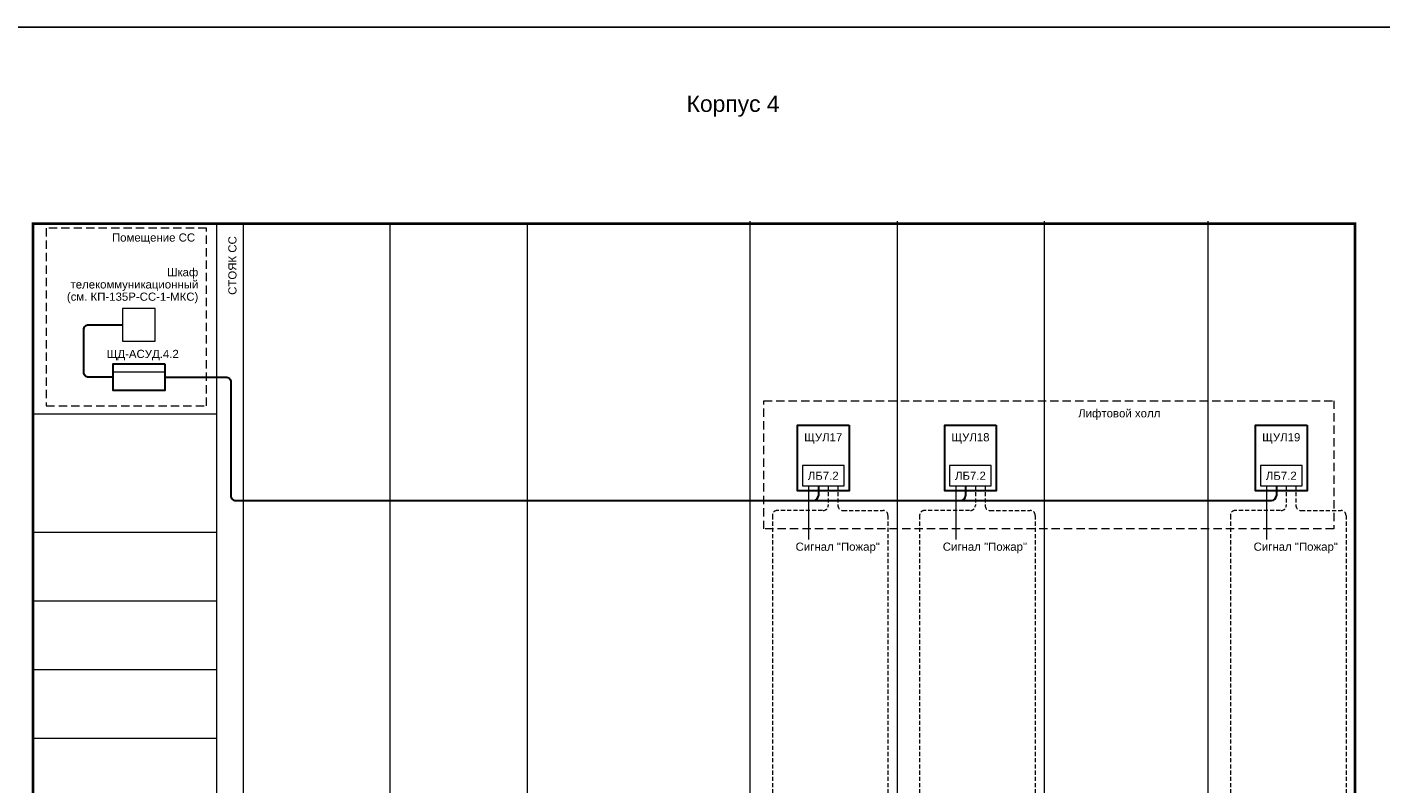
# Model space of a CAD drawing. Header units: millimetres. Extents: x 0 to 2625, y -889 to 841.
# Tile 22 of 24: x 1874 to 2288, y -325 to -93. Entities that reach past the tile are written whole.
import ezdxf
from ezdxf.enums import TextEntityAlignment as Align

# ---------------------------------------------------------------- set-up
doc = ezdxf.new("R2010")
doc.units = ezdxf.units.MM
doc.linetypes.add('штриховая', pattern=[19.05, 12.7, -6.35])
doc.layers.get('0').update_dxf_attribs({"lineweight": 15})
doc.layers.add('UNPLOTTED', color=2, linetype='Continuous', plot=False)
doc.styles.add('CP.Text', font='arial.ttf')

# ---------------------------------------------------------------- blocks, each defined once
blk = doc.blocks.new('*U1')
at = {"color": 0}
blk.add_lwpolyline([(0, 584), (0, 0), (-816, 0), (-816, 584)], close=True, dxfattribs=at)

msp = doc.modelspace()

# ---------------------------------------------------------------- linework, layer by layer
msp.add_line((1900.01, -198.63), (1915.78, -198.63))
at = {"color": 5, "ltscale": 0.1}
for p, q in [((2112.74, -233.51), (2112.74, -249.95)), ((2157.77, -233.51), (2157.77, -249.95)), ((2252.86, -233.51), (2252.86, -249.95))]:
    msp.add_line(p, q, dxfattribs=at)
at = {"color": 1, "lineweight": 30}
for p, q in [((2115.74, -233.51), (2115.74, -236.51)), ((2160.77, -233.51), (2160.77, -236.51)), ((2255.86, -233.51), (2255.86, -236.51))]:
    msp.add_line(p, q, dxfattribs=at)
at = {"color": 4, "linetype": 'штриховая', "ltscale": 0.1}
for p, q in [((2118.74, -233.51), (2118.74, -239.51)), ((2163.77, -233.51), (2163.77, -239.51)), ((2258.86, -233.51), (2258.86, -239.51)), ((2101.67, -242.51), (2101.67, -538.26)), ((2116.99, -241.01), (2103.17, -241.01)), ((2146.71, -242.51), (2146.71, -538.26)), ((2162.03, -241.01), (2148.21, -241.01)), ((2241.79, -242.51), (2241.79, -538.26)), ((2257.11, -241.01), (2243.29, -241.01))]:
    msp.add_line(p, q, dxfattribs=at)
at = {"color": 30, "linetype": 'штриховая', "ltscale": 0.1, "true_color": 0xf26722}
for p, q in [((2121.74, -233.51), (2121.74, -239.51)), ((2166.77, -233.51), (2166.77, -239.51)), ((2261.86, -233.51), (2261.86, -239.51)), ((2123.24, -241.01), (2135.55, -241.01)), ((2137.05, -242.51), (2137.05, -490.17)), ((2168.27, -241.01), (2180.58, -241.01)), ((2182.08, -242.51), (2182.08, -490.17)), ((2263.36, -241.01), (2275.67, -241.01)), ((2277.17, -242.51), (2277.17, -490.17))]:
    msp.add_line(p, q, dxfattribs=at)
at = {"color": 251, "linetype": 'ByBlock', "lineweight": 30, "ltscale": 3, "true_color": 0x636466, "const_width": 0.8}
msp.add_lwpolyline([(1871.47, -573), (2279.94, -573), (2279.94, -153.26), (1875.47, -153.26), (1875.47, -573), (1931.65, -573)], dxfattribs=at)
at = {"color": 251, "linetype": 'ByBlock', "lineweight": 5, "ltscale": 3, "true_color": 0x636466}
for points in [[(2094.79, -152.5), (2094.79, -573)], [(2139.82, -152.5), (2139.82, -573)], [(2184.86, -152.5), (2184.86, -573)], [(2234.9, -152.5), (2234.9, -573)], [(1931.65, -153.26), (1931.65, -573)], [(1939.83, -153.26), (1939.83, -573)], [(1984.65, -153.26), (1984.65, -573)], [(2026.65, -153.26), (2026.65, -573)], [(2026.65, -153.26), (2026.65, -573)], [(2026.65, -153.26), (2026.65, -573)], [(2279.94, -183.9), (2279.94, -552)], [(1875.47, -211.45), (1931.65, -211.45)], [(1875.47, -247.67), (1931.65, -247.67)], [(1875.47, -268.67), (1931.65, -268.67)], [(1875.47, -289.67), (1931.65, -289.67)], [(1875.47, -310.67), (1931.65, -310.67)]]:
    msp.add_lwpolyline(points, dxfattribs=at)
at = {"linetype": 'штриховая', "ltscale": 0.2}
for points in [[(1928.57, -154.6), (1879.56, -154.6), (1879.56, -208.98), (1928.57, -208.98)], [(2099.04, -207.42), (2273.44, -207.42), (2273.44, -246.68), (2099.04, -246.68)]]:
    msp.add_lwpolyline(points, close=True, dxfattribs=at)
at = {"color": 6}
msp.add_lwpolyline([(1902.91, -189.19), (1912.91, -189.19), (1912.91, -179.19), (1902.91, -179.19)], close=True, dxfattribs=at)
at = {"color": 1, "lineweight": 30}
for points in [[(1900.01, -200.22), (1892.5, -200.22, -0.414214), (1891, -198.72), (1891, -185.69, -0.414214), (1892.5, -184.19), (1902.91, -184.19)], [(1915.78, -200.22), (1934.51, -200.22, -0.414214), (1936.01, -201.72), (1936.01, -236.5, 0.414214), (1937.51, -238), (2254.36, -238)]]:
    msp.add_lwpolyline(points, format="xyb", dxfattribs=at)
at = {"lineweight": 30}
for points in [[(1915.78, -196.18), (1915.78, -204.26), (1900.01, -204.26), (1900.01, -196.18)], [(2125.13, -214.93), (2125.13, -235.01), (2109.36, -235.01), (2109.36, -214.93)], [(2170.16, -214.93), (2170.16, -235.01), (2154.39, -235.01), (2154.39, -214.93)], [(2265.24, -214.93), (2265.24, -235.01), (2249.47, -235.01), (2249.47, -214.93)]]:
    msp.add_lwpolyline(points, close=True, dxfattribs=at)
for points in [[(2110.86, -233.51), (2123.63, -233.51), (2123.63, -227.29), (2110.86, -227.29)], [(2155.89, -233.51), (2168.66, -233.51), (2168.66, -227.29), (2155.89, -227.29)], [(2250.97, -233.51), (2263.74, -233.51), (2263.74, -227.29), (2250.97, -227.29)]]:
    msp.add_lwpolyline(points, close=True)
at = {"color": 1, "lineweight": 30}
for centre in [(2114.24, -236.5), (2159.27, -236.5), (2254.36, -236.5)]:
    msp.add_arc(centre, 1.5, 270, 0, dxfattribs=at)
at = {"color": 4, "linetype": 'штриховая', "ltscale": 0.1}
for centre, start, end in [((2117.24, -239.51), 270, 0), ((2162.27, -239.51), 270, 0), ((2257.36, -239.51), 270, 0), ((2103.17, -242.51), 90, 180), ((2148.21, -242.51), 90, 180), ((2243.29, -242.51), 90, 180)]:
    msp.add_arc(centre, 1.5, start, end, dxfattribs=at)
at = {"color": 30, "linetype": 'штриховая', "ltscale": 0.1, "true_color": 0xf26722}
for centre, start, end in [((2123.24, -239.51), 180, 270), ((2168.27, -239.51), 180, 270), ((2263.36, -239.51), 180, 270), ((2135.55, -242.51), 0, 90), ((2180.58, -242.51), 0, 90), ((2275.67, -242.51), 0, 90)]:
    msp.add_arc(centre, 1.5, start, end, dxfattribs=at)

# ---------------------------------------------------------------- block references
at = {"layer": 'UNPLOTTED'}
msp.add_blockref('*U1', (2624.66, -677.08), dxfattribs=at)

# ---------------------------------------------------------------- texts
at = {"style": 'CP.Text'}
msp.add_text('ЩД-АСУД.4.2', height=2.5, dxfattribs=at).set_placement((1909.05, -194.36), align=Align.CENTER)
at = {"line_spacing_factor": 0.9, "style": 'CP.Text'}
for s, insert, char_height, width, attachment_point in [('Корпус 4', (2089.66, -117.29), 5, 76.4603, 5), ('Помещение СС', (1912.36, -157.84), 2.5, 32.4033, 5), ('\\pxt12;Шкаф телекоммуникационный\\P(см. КП-135Р-СС-1-МКС)', (1926.06, -172.21), 2.5, 45.7962, 6), ('Лифтовой холл', (2207.79, -211.65), 2.5, 32.4033, 5), ('ЩУЛ17', (2117.24, -218.97), 2.5, 15.77, 5), ('ЩУЛ18', (2162.27, -218.97), 2.5, 15.77, 5), ('ЩУЛ19', (2257.36, -218.97), 2.5, 15.77, 5), ('ЛБ7.2', (2117.24, -230.4), 2.5, 12.77, 5), ('ЛБ7.2', (2162.27, -230.4), 2.5, 12.77, 5), ('ЛБ7.2', (2257.36, -230.4), 2.5, 12.77, 5), ('Сигнал "Пожар"', (2121.67, -252.47), 2.5, 32.4033, 5), ('Сигнал "Пожар"', (2166.7, -252.47), 2.5, 32.4033, 5), ('Сигнал "Пожар"', (2261.79, -252.47), 2.5, 32.4033, 5)]:
    msp.add_mtext(s, dxfattribs=dict(at, insert=insert, char_height=char_height, width=width, attachment_point=attachment_point))
at = {"insert": (1936.5, -166.06), "char_height": 2.5, "width": 21, "attachment_point": 5, "rotation": 90, "style": 'CP.Text'}
msp.add_mtext('СТОЯК СС', dxfattribs=at)

doc.saveas('drawing.dxf')
